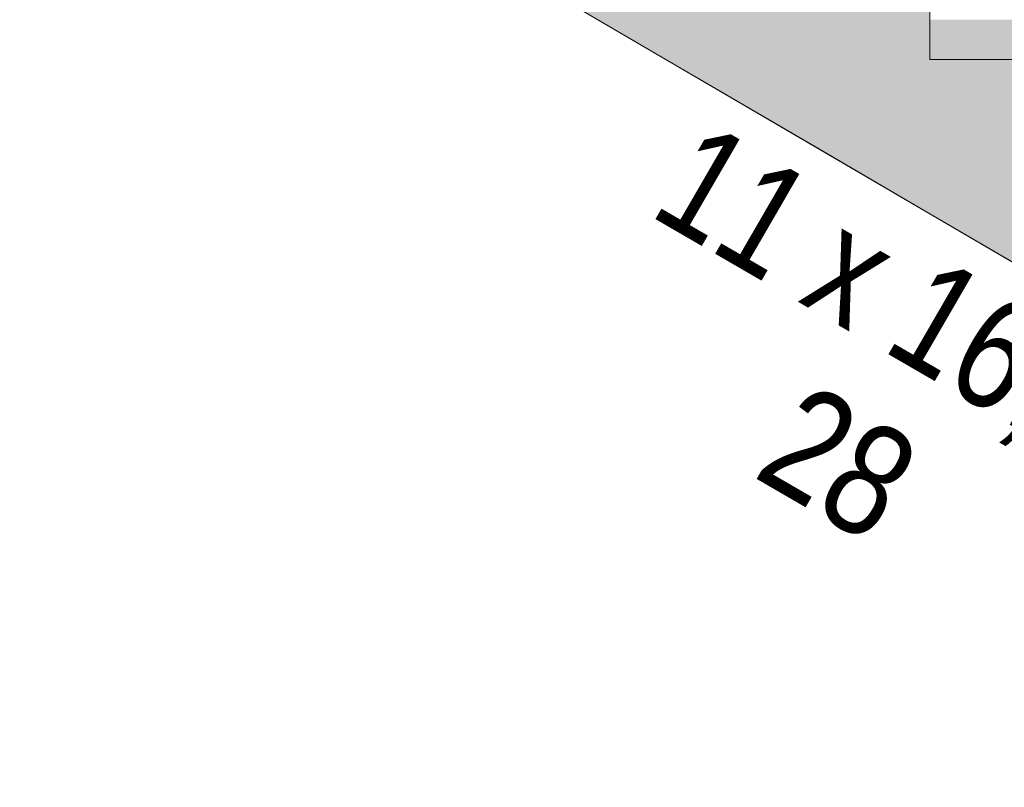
# Model space of a CAD drawing. Header units: millimetres. Extents: x -126680 to -83680, y 18016 to 39016.
# Tile 78 of 121: x -110828 to -109347, y 29304 to 30458. Entities that reach past the tile are written whole.
import ezdxf

# ---------------------------------------------------------------- set-up
doc = ezdxf.new("R2010")
doc.units = ezdxf.units.MM
doc.header["$MEASUREMENT"] = 0
doc.linetypes.add('Wipeout_Contour', pattern=[1000, 0, -1000])
doc.layers.add('Nowe_Konstrukcja - Schody_Nr_pióra__116', color=7, linetype='Continuous', lineweight=13, true_color=0xcccccc)
doc.layers.add('Nowe_Konstrukcja - Stropy_Nr_pióra__23', color=7, linetype='Continuous', lineweight=13, true_color=0x858585)
for name, color, linetype, lineweight in [('Nowe_Konstrukcja - Schody_Nr_pióra__3', 7, 'Continuous', 13), ('Nowe_Konstrukcja - Stropy_Nr_pióra__21', 7, 'Continuous', 20), ('Nowe_Tabelka_Nr_pióra__3', 7, 'Continuous', 13)]:
    doc.layers.add(name, color=color, linetype=linetype, lineweight=lineweight)
doc.layers.add('Nowe_Konstrukcja - Ściany zew', color=7, linetype='Continuous')
doc.styles.add('STYL_AUTOMATYCZNY_2', font='arial.ttf', dxfattribs={"width": 0.8})

msp = doc.modelspace()

# ---------------------------------------------------------------- wipeouts: each hides what was drawn before it
at = {"color": 254, "linetype": 'Wipeout_Contour', "lineweight": 0, "ltscale": 4085711.190507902}
msp.add_wipeout([(-109959, 30984.3), (-110019.9, 30948.6), (-109989, 30948.6), (-109989, 30888.6), (-110019, 30888.6), (-110019, 30785), (-109709, 30785), (-109709, 30725), (-109739, 30725), (-109739, 30621.4), (-109429, 30621.4), (-109429, 30561.4), (-109459, 30561.4), (-109459, 30457.7), (-109149, 30457.7), (-109149, 30397.7), (-109179, 30397.7), (-109179, 30294.1), (-108869, 30294.1), (-108869, 30234.1), (-108899, 30234.1), (-108899, 30130.5), (-108589, 30130.5), (-108589, 30070.5), (-108619, 30070.5), (-108619, 29966.8), (-108444, 29966.8), (-108444, 30143.4), (-108870, 30392.4), (-109150, 30556), (-109344, 30669.4), (-109344, 30457.7), (-109394, 30457.7), (-109394, 30698.6), (-109710, 30883.3), (-109920.9, 31006.5)], dxfattribs=at).dxf.layer = 'Nowe_Konstrukcja - Ściany zew'

# ---------------------------------------------------------------- next in the draw order: hatches: boundary and pattern name
at = {"layer": 'Nowe_Konstrukcja - Schody_Nr_pióra__116', "linetype": 'Continuous', "lineweight": 13, "true_color": 0xcccccc}
msp.add_hatch(color=254, dxfattribs=at).paths.add_polyline_path([(-109459, 30397.7), (-109149, 30397.7), (-109149, 30457.7), (-109459, 30457.7)])
at = {"layer": 'Nowe_Konstrukcja - Stropy_Nr_pióra__23', "linetype": 'Continuous', "lineweight": 13, "true_color": 0x858585}
h = msp.add_hatch(dxfattribs=at)
h.set_pattern_fill('Beton_zbrojony_0002', color=252, style=0, pattern_type=2)
h.set_pattern_definition([(45, (0, 0), (-91.92388, 91.92388), []), (45, (-45.96, 45.96), (-91.92388, 91.92388), [97.5, -32.5])])
h.paths.add_polyline_path([(-112149.5, 31052.3), (-112149.5, 30751.9), (-111909.5, 30751.9), (-111909.5, 30852.3), (-111869, 30852.3), (-110633.1, 30852.3), (-108038.5, 29335.9), (-107484.7, 29012.3), (-107469, 29012.3), (-107469, 28992.3), (-105849.5, 28992.3), (-105849.5, 28792.3), (-105609.5, 28792.3), (-105609.5, 28992.3), (-100413.9, 28992.3), (-95969.5, 28992.3), (-95969.5, 28792.5), (-95969.5, 28792.3), (-95829.5, 28792.3), (-95768.4, 28792.3), (-95709.5, 28792.3), (-95709.5, 29192.3), (-95709.5, 30212.3), (-95969.5, 30212.3), (-95969.5, 29192.3), (-100413.9, 29192.3), (-105729.5, 29192.3), (-107469, 29192.3), (-107469, 29312.3), (-107499, 29312.3), (-107499, 29415.9), (-107779, 29415.9), (-107779, 29475.9), (-107779, 29579.6), (-108059, 29579.6), (-108059, 29639.6), (-108059, 29743.2), (-108339, 29743.2), (-108339, 29906.8), (-108619, 29906.8), (-108619, 29966.8), (-108619, 30070.5), (-108723.7, 30070.5), (-108899, 30070.5), (-108899, 30130.5), (-108899, 30234.1), (-109179, 30234.1), (-109179, 30294.1), (-109179, 30397.7), (-109459, 30397.7), (-109459, 30457.7), (-109459, 30561.4), (-109739, 30561.4), (-109739, 30621.4), (-109739, 30725), (-110019, 30725), (-110019, 30785), (-110019, 30888.6), (-110299, 30888.6), (-110299, 31052.3), (-111909.5, 31052.3)])

# ---------------------------------------------------------------- next in the draw order: linework, layer by layer
at = {"layer": 'Nowe_Konstrukcja - Schody_Nr_pióra__3', "color": 7, "linetype": 'Continuous', "lineweight": 13}
for p, q in [((-109892.9, 30419.7), (-110019, 30493.4)), ((-109739, 30329.7), (-109892.9, 30419.7)), ((-109612.9, 30256.1), (-109739, 30329.7)), ((-109459, 30166.1), (-109612.9, 30256.1)), ((-109332.9, 30092.4), (-109459, 30166.1))]:
    msp.add_line(p, q, dxfattribs=at)
at = {"layer": 'Nowe_Konstrukcja - Stropy_Nr_pióra__21', "color": 7, "linetype": 'Continuous', "lineweight": 20, "flags": 128}
for points in [[(-108339, 29906.8), (-108619, 29906.8), (-108619, 29966.8), (-108619, 30070.5), (-108723.7, 30070.5), (-108899, 30070.5), (-108899, 30130.5), (-108899, 30234.1), (-109179, 30234.1), (-109179, 30294.1), (-109179, 30397.7), (-109459, 30397.7), (-109459, 30457.7), (-109459, 30561.4), (-109739, 30561.4), (-109739, 30621.4), (-109739, 30725), (-110019, 30725), (-110019, 30785), (-110019, 30888.6), (-110299, 30888.6), (-110299, 31052.3), (-111909.5, 31052.3)], [(-111869, 30852.3), (-110633.1, 30852.3), (-108038.5, 29335.9), (-107484.7, 29012.3)]]:
    msp.add_lwpolyline(points, dxfattribs=at)

# ---------------------------------------------------------------- next in the draw order: texts
at = {"layer": 'Nowe_Tabelka_Nr_pióra__3', "color": 7, "linetype": 'Continuous', "lineweight": 13, "insert": (-109638.9, 29718.1), "char_height": 167.188, "attachment_point": 8, "rotation": 329.8962, "line_spacing_factor": 0.938208, "style": 'STYL_AUTOMATYCZNY_2'}
msp.add_mtext('\\A1;{\\pqc;\\fArial|b0|i0|c238|p0;\\W0.800000;11 x 16,36\\P\\pqc;\\fArial|b0|i0|c238|p0;\\W0.800000;28}', dxfattribs=at)

doc.saveas('drawing.dxf')
